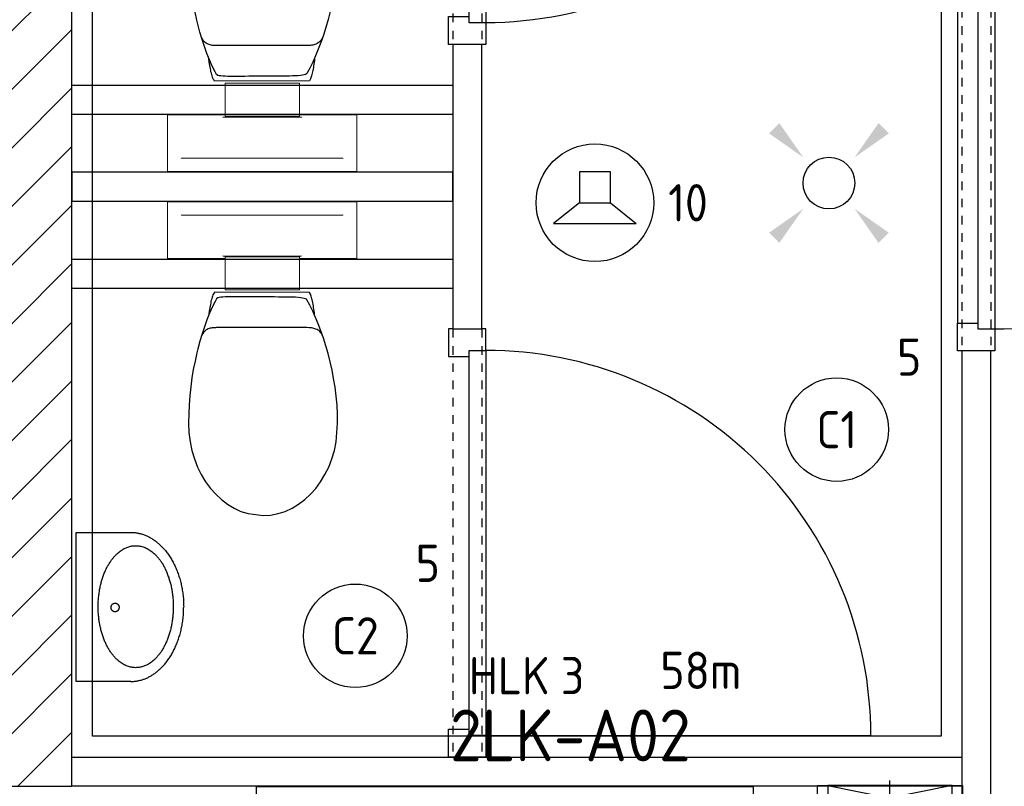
# Model space of a CAD drawing. Header units: millimetres. Extents: x -38032 to 104346, y -31182 to 78566.
# Tile 60 of 154: x 28809 to 31187, y 17773 to 19624. Entities that reach past the tile are written whole.
import ezdxf
from ezdxf.enums import TextEntityAlignment as Align

# ---------------------------------------------------------------- set-up
doc = ezdxf.new("R2010")
doc.units = ezdxf.units.MM
doc.header["$LTSCALE"] = 100
doc.set_wipeout_variables(frame=1)
doc.linetypes.add('STYLE_01', pattern=[0.41664, 0.20828, -0.20836])
for name, color, linetype in [('AL$1A---_ALGEMEEN', 8, 'Continuous'), ('AM$1A---_ARCERING', 8, 'Continuous'), ('BOUWKUNDIG', 8, 'Continuous'), ('EB6421--_ATTRIB', 2, 'Continuous'), ('EL6131--_LB', 3, 'Continuous'), ('EL6212--', 3, 'Continuous'), ('EL6311--', 3, 'Continuous'), ('EL6421--', 3, 'Continuous'), ('lengte voedingskabels', 3, 'Continuous'), ('vloersparing', 2, 'Continuous')]:
    doc.layers.add(name, color=color, linetype=linetype)
doc.styles.add('BURO-018', font='iso.shx', dxfattribs={"height": 90})
doc.styles.add('BURO-025', font='ISO.shx', dxfattribs={"height": 125})
doc.styles.get("Standard").update_dxf_attribs({"font": 'iso.shx'})

# ---------------------------------------------------------------- blocks, each defined once
blk = doc.blocks.new('E00411')
at = {"color": 0, "linetype": 'Continuous'}
blk.add_circle((0, 0), 1.25, dxfattribs=at)
for points in [[(-2.892, 2.396), (-2.396, 2.892), (-1.237, 1.237)], [(2.396, 2.892), (2.892, 2.396), (1.237, 1.237)], [(-2.396, -2.892), (-2.892, -2.396), (-1.237, -1.237)], [(2.892, -2.396), (2.396, -2.892), (1.237, -1.237)]]:
    blk.add_solid(points, dxfattribs=at)
at = {"color": 0, "linetype": 'Continuous', "style": 'BURO-018'}
for tag, p in [('E_GKAST', (0, 8)), ('E_GROEP', (0, 5)), ('E_SLET1', (4.5, 2)), ('E_GROEP', (0, 0)), ('E_GKAST', (0, 0))]:
    blk.add_attdef(tag, text='', height=1.8, dxfattribs=at).set_placement(p, align=Align.MIDDLE)
at = {"color": 0, "linetype": 'Continuous', "style": 'BURO-018', "flags": 1}
for tag, p in [('E_SGROEP', (4.5, 5)), ('E_MATCODE', (0, 0)), ('E_SGROEP', (0, 0))]:
    blk.add_attdef(tag, text='', height=1.8, dxfattribs=at).set_placement(p, align=Align.MIDDLE)
blk = doc.blocks.new('E00112')
at = {"color": 0, "linetype": 'Continuous'}
for p, q in [((0, 1), (-1, 1)), ((-1, 1), (-1, 0)), ((-1, 0), (0, 1)), ((-1, 1), (0, 0)), ((0, 0), (0, 1)), ((-1, 0), (0, 0))]:
    blk.add_line(p, q, dxfattribs=at)
blk = doc.blocks.new('1115B3A')
at = {"color": 0, "linetype": 'Continuous'}
blk.add_circle((0, 0), 2.5, dxfattribs=at)
at = {"color": 0, "linetype": 'Continuous', "style": 'BURO-018'}
for tag, p in [('E_GKAST', (0, 8)), ('E_GROEP', (0, 5)), ('E_SGROEP', (4.5, 5)), ('E_ARMCODE', (0, 0)), ('E_SLET', (4.5, -1))]:
    blk.add_attdef(tag, text='', height=1.8, dxfattribs=at).set_placement(p, align=Align.MIDDLE)
blk = doc.blocks.new('SparingVierkant1')
at = {"color": 1, "linetype": 'Continuous'}
for p, q in [((0, -2.5), (0, 2.5)), ((-2.5, 0), (2.5, 0))]:
    blk.add_line(p, q, dxfattribs=at)
at = {"color": 0, "linetype": 'Continuous'}
for p, q in [((-2, 2), (2, 2)), ((-2, -2), (-2, 2)), ((2, 2), (2, -2)), ((2, -2), (-2, -2))]:
    blk.add_line(p, q, dxfattribs=at)
at = {"color": 0, "linetype": 'Continuous', "style": 'BURO-018'}
blk.add_attdef('AL_POSNR', text='', height=1.8, dxfattribs=at).set_placement((0, 3), align=Align.CENTER)
at = {"color": 0, "linetype": 'Continuous', "style": 'BURO-018', "flags": 1}
blk.add_attdef('AL_OMS', (0, 0), '', height=1.8, dxfattribs=at)
blk = doc.blocks.new('1116A4H1200240')
at = {"color": 0}
for p, q in [((-12, -2.4), (-12, 2.4)), ((-12, 2.4), (12, 2.4)), ((12, 2.4), (12, -2.4)), ((12, -2.4), (-12, -2.4))]:
    blk.add_line(p, q, dxfattribs=at)
at = {"color": 0, "linetype": 'Continuous', "style": 'BURO-018'}
for tag, p in [('E_GKAST', (0, 15)), ('E_GROEP', (0, 9)), ('E_SGROEP', (4.5, 9)), ('E_KAST', (0, 6))]:
    blk.add_attdef(tag, text='', height=1.8, dxfattribs=at).set_placement(p, align=Align.MIDDLE)
at = {"color": 0, "linetype": 'Continuous', "style": 'BURO-018', "flags": 1}
blk.add_attdef('E_MATCODE', text='', height=1.8, dxfattribs=at).set_placement((0, 0), align=Align.MIDDLE)
blk = doc.blocks.new('E00497')
at = {"color": 0}
for p, q in [((0, 0.75), (1, 2)), ((1, -2), (1, 2)), ((0, 0.75), (-1.5, 0.75)), ((0, -0.75), (0, 0.75)), ((-1.5, -0.75), (0, -0.75)), ((0, -0.75), (1, -2))]:
    blk.add_line(p, q, dxfattribs=at)
blk.add_line((-1.5, 0.75), (-1.5, -0.75))
blk.add_circle((0, 0), 2.841, dxfattribs=at)
at = {"color": 0, "linetype": 'Continuous', "style": 'BURO-018'}
blk.add_attdef('E_TEXT1', text='', height=1.8, dxfattribs=at).set_placement((0, 4.5), align=Align.MIDDLE)
at = {"color": 0, "linetype": 'Continuous', "style": 'BURO-018', "flags": 1}
blk.add_attdef('E_MATCODE', text='', height=1.8, dxfattribs=at).set_placement((0, 0), align=Align.MIDDLE)
blk = doc.blocks.new('toil. 10 top')
at = {"color": 0, "lineweight": 5}
blk.add_wipeout([(-202.38, 176.35), (202.64, 176.35), (202.64, 77.25), (-202.38, 77.25)], dxfattribs=at).dxf.layer = 'AL$1A---_ALGEMEEN'
at = {"color": 0}
blk.add_wipeout([(-126.41, -63.78), (-125.9, -59.46), (-125.39, -54.88), (-124.88, -50.82), (-124.12, -47.01), (-123.61, -42.94), (-123.1, -39.13), (-122.34, -35.57), (-121.58, -32.02), (-120.82, -28.71), (-120.05, -25.66), (-119.29, -22.87), (-118.27, -19.82), (-117.51, -17.28), (-116.5, -14.99), (-113.95, -10.42), (115.23, -9.66), (116.5, -11.69), (117.77, -13.97), (119.04, -16.52), (120.06, -19.31), (121.08, -22.36), (122.09, -25.41), (122.86, -28.71), (123.87, -32.02), (124.64, -36.08), (125.14, -39.64), (125.91, -43.45), (126.67, -47.52), (127.18, -51.33), (127.94, -55.39), (129.46, -63.27)], dxfattribs=at).dxf.layer = 'AL$1A---_ALGEMEEN'
at = {"layer": 'AL$1A---_ALGEMEEN', "color": 0, "lineweight": 5, "flags": 128}
blk.add_lwpolyline([(-202.38, 176.35), (202.64, 176.35), (202.64, 77.25), (-202.38, 77.25), (-202.38, 176.35)], dxfattribs=at)
at = {"layer": 'AL$1A---_ALGEMEEN', "color": 0, "flags": 128}
blk.add_lwpolyline([(-126.41, -63.78), (-125.9, -59.46), (-125.39, -54.88), (-124.88, -50.82), (-124.12, -47.01), (-123.61, -42.94), (-123.1, -39.13), (-122.34, -35.57), (-121.58, -32.02), (-120.82, -28.71), (-120.05, -25.66), (-119.29, -22.87), (-118.27, -19.82), (-117.51, -17.28), (-116.5, -14.99), (-113.95, -10.42), (115.23, -9.66), (116.5, -11.69), (117.77, -13.97), (119.04, -16.52), (120.06, -19.31), (121.08, -22.36), (122.09, -25.41), (122.86, -28.71), (123.87, -32.02), (124.64, -36.08), (125.14, -39.64), (125.91, -43.45), (126.67, -47.52), (127.18, -51.33), (127.94, -55.39), (129.46, -63.27)], dxfattribs=at)
at = {"color": 0, "lineweight": 5}
blk.add_wipeout([(-89.82, 75.21), (89.57, 75.21), (89.57, -4.57), (-89.82, -4.57)], dxfattribs=at).dxf.layer = 'AL$1A---_ALGEMEEN'
at = {"color": 0}
blk.add_wipeout([(-182.05, -326), (-181.8, -304.15), (-180.53, -282.55), (-178.5, -260.95), (-175.96, -239.61), (-172.4, -218.77), (-168.59, -198.19), (-164.01, -177.86), (-159.18, -158.29), (-153.59, -139.24), (-147.75, -120.94), (-141.65, -103.15), (-135.3, -86.65), (-128.69, -70.89), (-121.83, -55.65), (-114.97, -41.42), (-107.86, -28.46), (-106.59, -27.19), (-104.3, -25.92), (-101, -24.9), (-96.93, -24.14), (-92.1, -23.38), (-86.51, -22.87), (-80.16, -22.36), (-73.04, -22.11), (-65.68, -21.85), (-57.29, -21.6), (-48.65, -21.6), (-39.5, -21.6), (-29.85, -21.34), (-19.68, -21.34), (1.41, -21.34), (11.81, -21.34), (22.49, -21.34), (32.4, -21.34), (42.31, -21.09), (51.2, -21.09), (60.09, -20.84), (68.22, -20.84), (76.1, -20.84), (82.96, -21.09), (89.32, -21.34), (95.16, -21.6), (99.99, -22.11), (104.05, -22.87), (107.1, -23.63), (110.66, -25.66), (113.96, -32.52), (120.82, -45.99), (127.43, -60.98), (133.78, -76.74), (139.63, -93.25), (145.47, -110.27), (150.81, -128.31), (155.89, -147.11), (158.18, -156.77), (162.5, -176.33), (166.56, -196.41), (169.86, -216.99), (172.66, -238.34), (174.95, -259.93), (176.73, -281.79), (177.74, -303.64), (178.25, -326), (177.23, -348.87), (174.44, -370.981), (170.12, -392.571), (164.02, -412.651), (156.4, -432.471), (147.25, -450.511), (136.83, -467.791), (125.4, -483.801), (112.44, -498.031), (98.72, -510.981), (83.73, -522.161), (67.97, -531.821), (51.45, -539.191), (34.43, -544.781), (-1.9, -549.101), (-20.19, -548.081), (-38.23, -544.781), (-55.51, -539.191), (-72.03, -531.821), (-87.78, -522.161), (-102.52, -510.981), (-116.5, -498.031), (-129.2, -483.801), (-140.89, -467.791), (-151.31, -450.511), (-160.46, -432.471), (-168.08, -412.651), (-174.18, -392.571), (-178.5, -370.981)], dxfattribs=at).dxf.layer = 'AL$1A---_ALGEMEEN'
at = {"layer": 'AL$1A---_ALGEMEEN', "color": 0}
blk.add_line((460, 0), (-460, 0), dxfattribs=at)
at = {"layer": 'AL$1A---_ALGEMEEN', "color": 0, "lineweight": 5, "flags": 128}
blk.add_lwpolyline([(-89.82, 75.21), (89.57, 75.21), (89.57, -4.57), (-89.82, -4.57), (-89.82, 75.21)], dxfattribs=at)
at = {"layer": 'AL$1A---_ALGEMEEN', "color": 0, "flags": 128}
blk.add_lwpolyline([(-182.05, -326), (-181.8, -304.15), (-180.53, -282.55), (-178.5, -260.95), (-175.96, -239.61), (-172.4, -218.77), (-168.59, -198.19), (-164.01, -177.86), (-159.18, -158.29), (-153.59, -139.24), (-147.75, -120.94), (-141.65, -103.15), (-135.3, -86.65), (-128.69, -70.89), (-121.83, -55.65), (-114.97, -41.42), (-107.86, -28.46), (-106.59, -27.19), (-104.3, -25.92), (-101, -24.9), (-96.93, -24.14), (-92.1, -23.38), (-86.51, -22.87), (-80.16, -22.36), (-73.04, -22.11), (-65.68, -21.85), (-57.29, -21.6), (-48.65, -21.6), (-39.5, -21.6), (-29.85, -21.34), (-19.68, -21.34), (1.41, -21.34), (11.81, -21.34), (22.49, -21.34), (32.4, -21.34), (42.31, -21.09), (51.2, -21.09), (60.09, -20.84), (68.22, -20.84), (76.1, -20.84), (82.96, -21.09), (89.32, -21.34), (95.16, -21.6), (99.99, -22.11), (104.05, -22.87), (107.1, -23.63), (110.66, -25.66), (113.96, -32.52), (120.82, -45.99), (127.43, -60.98), (133.78, -76.74), (139.63, -93.25), (145.47, -110.27), (150.81, -128.31), (155.89, -147.11), (158.18, -156.77), (162.5, -176.33), (166.56, -196.41), (169.86, -216.99), (172.66, -238.34), (174.95, -259.93), (176.73, -281.79), (177.74, -303.64), (178.25, -326), (177.23, -348.87), (174.44, -370.981), (170.12, -392.571), (164.02, -412.651), (156.4, -432.471), (147.25, -450.511), (136.83, -467.791), (125.4, -483.801), (112.44, -498.031), (98.72, -510.981), (83.73, -522.161), (67.97, -531.821), (51.45, -539.191), (34.43, -544.781), (-1.9, -549.101), (-20.19, -548.081), (-38.23, -544.781), (-55.51, -539.191), (-72.03, -531.821), (-87.78, -522.161), (-102.52, -510.981), (-116.5, -498.031), (-129.2, -483.801), (-140.89, -467.791), (-151.31, -450.511), (-160.46, -432.471), (-168.08, -412.651), (-174.18, -392.571), (-178.5, -370.981), (-182.05, -326)], dxfattribs=at)
at = {"color": 0, "lineweight": 5}
for points in [[(-228.05, 208.36), (-228.05, 71.4), (-89.82, 71.4)], [(89.82, 71.4), (229.32, 71.4), (229.32, 208.87)]]:
    blk.add_wipeout(points, dxfattribs=at).dxf.layer = 'AL$1A---_ALGEMEEN'
at = {"color": 0}
blk.add_wipeout([(-145.72, -115.35), (-144.45, -112.56), (-142.92, -110.01), (-141.14, -107.73), (-139.11, -105.19), (-137.08, -103.41), (-134.79, -101.88), (-132.25, -100.36), (-129.71, -99.09), (-127.17, -98.33), (-124.37, -97.31), (-121.83, -96.8), (-119.04, -96.29), (-116.24, -96.04), (-113.45, -95.79), (-107.86, -95.54), (110.66, -95.54), (112.95, -95.79), (115.74, -95.79), (118.28, -96.04), (120.82, -96.04), (123.36, -96.55), (125.91, -97.06), (128.19, -97.82), (130.73, -98.83), (133.02, -99.85), (135.31, -101.12), (137.59, -102.9), (139.63, -104.68), (141.66, -107.22), (143.44, -109.51), (147, -115.35)], dxfattribs=at).dxf.layer = 'AL$1A---_ALGEMEEN'
at = {"layer": 'AL$1A---_ALGEMEEN', "color": 0, "lineweight": 5}
blk.add_line((-228.05, 208.36), (229.32, 208.36), dxfattribs=at)
at = {"layer": 'AL$1A---_ALGEMEEN', "color": 0}
blk.add_line((460, 70), (-460, 70), dxfattribs=at)
at = {"layer": 'AL$1A---_ALGEMEEN', "color": 0, "lineweight": 5, "flags": 128}
for points in [[(-228.05, 208.36), (-228.05, 71.4), (-89.82, 71.4)], [(89.82, 71.4), (229.32, 71.4), (229.32, 208.87)]]:
    blk.add_lwpolyline(points, dxfattribs=at)
at = {"layer": 'AL$1A---_ALGEMEEN', "color": 0, "flags": 128}
blk.add_lwpolyline([(-145.72, -115.35), (-144.45, -112.56), (-142.92, -110.01), (-141.14, -107.73), (-139.11, -105.19), (-137.08, -103.41), (-134.79, -101.88), (-132.25, -100.36), (-129.71, -99.09), (-127.17, -98.33), (-124.37, -97.31), (-121.83, -96.8), (-119.04, -96.29), (-116.24, -96.04), (-113.45, -95.79), (-107.86, -95.54), (110.66, -95.54), (112.95, -95.79), (115.74, -95.79), (118.28, -96.04), (120.82, -96.04), (123.36, -96.55), (125.91, -97.06), (128.19, -97.82), (130.73, -98.83), (133.02, -99.85), (135.31, -101.12), (137.59, -102.9), (139.63, -104.68), (141.66, -107.22), (143.44, -109.51), (147, -115.35)], dxfattribs=at)
blk = doc.blocks.new('fonteintje 360 x 240')
at = {"color": 0}
blk.add_wipeout([(0, -132.1), (180, -132.1), (180, -133.1), (180, -134.2), (179.9, -135.3), (179.9, -136.3), (179.9, -137.4), (179.8, -138.5), (179.7, -139.5), (179.6, -140.6), (179.5, -141.6), (179.4, -142.7), (179.3, -143.7), (179.2, -144.8), (179, -145.8), (178.8, -146.8), (178.7, -147.9), (178.5, -148.9), (178.3, -150), (178.1, -151), (177.9, -152), (177.6, -153), (177.4, -154.1), (177.2, -155.1), (176.9, -156.1), (176.6, -157.1), (176.3, -158.2), (176, -159.2), (175.7, -160.2), (175.4, -161.2), (175, -162.2), (174.7, -163.2), (174.3, -164.2), (174, -165.2), (173.6, -166.2), (173.2, -167.2), (172.8, -168.2), (172.4, -169.2), (171.9, -170.2), (171.5, -171.2), (171, -172.1), (170.6, -173.1), (170.1, -174.1), (169.6, -175.1), (169.1, -176.1), (168.6, -177), (168.1, -178), (167.5, -179), (167, -179.9), (166.4, -180.9), (165.9, -181.9), (165.3, -182.8), (164.7, -183.8), (164.1, -184.7), (163.5, -185.7), (162.8, -186.6), (162.2, -187.6), (161.5, -188.5), (160.9, -189.5), (160.2, -190.4), (159.5, -191.4), (158.8, -192.3), (158.1, -193.2), (157.4, -194.2), (156.6, -195.1), (155.9, -196), (155.1, -197), (154.4, -197.9), (153.6, -198.8), (152.8, -199.7), (152, -200.6), (151.2, -201.5), (150.4, -202.4), (149.6, -203.3), (148.8, -204.1), (147.9, -205), (147.1, -205.9), (146.2, -206.7), (145.4, -207.6), (144.5, -208.4), (143.6, -209.3), (142.7, -210.1), (141.8, -210.9), (140.9, -211.7), (140, -212.6), (139.1, -213.4), (138.2, -214.2), (137.2, -215), (136.3, -215.8), (135.3, -216.5), (134.4, -217.3), (133.4, -218.1), (132.4, -218.8), (131.4, -219.6), (130.4, -220.4), (129.4, -221.1), (128.4, -221.8), (127.4, -222.6), (126.3, -223.3), (125.3, -224), (124.2, -224.8), (123.2, -225.5), (122.1, -226.2), (121, -226.9), (119.9, -227.6), (118.8, -228.2), (117.7, -228.9), (116.6, -229.6), (115.5, -230.3), (114.4, -230.9), (113.2, -231.6), (112.1, -232.2), (110.9, -232.9), (109.8, -233.5), (108.6, -234.1), (107.4, -234.8), (106.2, -235.4), (105, -236), (103.8, -236.6), (102.6, -237.2), (101.4, -237.8), (100.2, -238.4), (98.9, -239), (97.7, -239.5), (96.4, -240.1), (95.2, -240.7), (93.9, -241.2), (92.6, -241.8), (91.3, -242.3), (90, -242.9), (88.7, -243.4), (87.4, -243.9), (86.1, -244.4), (84.8, -244.9), (83.4, -245.4), (82.1, -245.9), (80.8, -246.4), (79.5, -246.9), (78.1, -247.3), (76.8, -247.8), (75.5, -248.2), (74.1, -248.7), (72.8, -249.1), (71.4, -249.5), (70.1, -250), (68.7, -250.4), (67.4, -250.8), (66, -251.1), (64.6, -251.5), (63.3, -251.9), (61.9, -252.3), (60.5, -252.6), (59.1, -253), (57.8, -253.3), (56.4, -253.6), (55, -254), (53.6, -254.3), (52.2, -254.6), (50.8, -254.9), (49.4, -255.2), (48, -255.4), (46.6, -255.7), (45.2, -256), (43.8, -256.2), (42.4, -256.5), (41, -256.7), (39.5, -256.9), (38.1, -257.2), (36.7, -257.4), (35.3, -257.6), (33.8, -257.8), (32.4, -258), (31, -258.2), (29.5, -258.3), (28.1, -258.5), (26.6, -258.6), (25.2, -258.8), (23.7, -258.9), (22.3, -259.1), (20.8, -259.2), (19.3, -259.3), (17.9, -259.4), (16.4, -259.5), (14.9, -259.6), (13.4, -259.7), (12, -259.7), (10.5, -259.8), (9, -259.8), (7.5, -259.9), (6, -259.9), (4.5, -260), (3, -260), (1.5, -260), (0, -260)], dxfattribs=at).dxf.layer = 'AL$1A---_ALGEMEEN'
at = {"layer": 'AL$1A---_ALGEMEEN', "color": 0}
blk.add_open_spline([(180, -132.1), (180, -166.3), (131.8, -225.7), (48.2, -260), (0, -260)], degree=2, dxfattribs=at)
at = {"color": 0}
blk.add_wipeout([(180, -132.1), (180, 0), (-180, 0), (-180, -132.1)], dxfattribs=at).dxf.layer = 'AL$1A---_ALGEMEEN'
at = {"layer": 'AL$1A---_ALGEMEEN', "color": 0}
blk.add_lwpolyline([(180, -132.1), (180, 0), (-180, 0), (-180, -132.1)], dxfattribs=at)
at = {"color": 0}
blk.add_wipeout([(0, -132.1), (-180, -132.1), (-180, -133.1), (-180, -134.2), (-179.9, -135.3), (-179.9, -136.3), (-179.9, -137.4), (-179.8, -138.5), (-179.7, -139.5), (-179.6, -140.6), (-179.5, -141.6), (-179.4, -142.7), (-179.3, -143.7), (-179.2, -144.8), (-179, -145.8), (-178.8, -146.8), (-178.7, -147.9), (-178.5, -148.9), (-178.3, -150), (-178.1, -151), (-177.9, -152), (-177.6, -153), (-177.4, -154.1), (-177.2, -155.1), (-176.9, -156.1), (-176.6, -157.1), (-176.3, -158.2), (-176, -159.2), (-175.7, -160.2), (-175.4, -161.2), (-175, -162.2), (-174.7, -163.2), (-174.3, -164.2), (-174, -165.2), (-173.6, -166.2), (-173.2, -167.2), (-172.8, -168.2), (-172.4, -169.2), (-171.9, -170.2), (-171.5, -171.2), (-171, -172.1), (-170.6, -173.1), (-170.1, -174.1), (-169.6, -175.1), (-169.1, -176.1), (-168.6, -177), (-168.1, -178), (-167.5, -179), (-167, -179.9), (-166.4, -180.9), (-165.9, -181.9), (-165.3, -182.8), (-164.7, -183.8), (-164.1, -184.7), (-163.5, -185.7), (-162.8, -186.6), (-162.2, -187.6), (-161.5, -188.5), (-160.9, -189.5), (-160.2, -190.4), (-159.5, -191.4), (-158.8, -192.3), (-158.1, -193.2), (-157.4, -194.2), (-156.6, -195.1), (-155.9, -196), (-155.1, -197), (-154.4, -197.9), (-153.6, -198.8), (-152.8, -199.7), (-152, -200.6), (-151.2, -201.5), (-150.4, -202.4), (-149.6, -203.3), (-148.8, -204.1), (-147.9, -205), (-147.1, -205.9), (-146.2, -206.7), (-145.4, -207.6), (-144.5, -208.4), (-143.6, -209.3), (-142.7, -210.1), (-141.8, -210.9), (-140.9, -211.7), (-140, -212.6), (-139.1, -213.4), (-138.2, -214.2), (-137.2, -215), (-136.3, -215.8), (-135.3, -216.5), (-134.4, -217.3), (-133.4, -218.1), (-132.4, -218.8), (-131.4, -219.6), (-130.4, -220.4), (-129.4, -221.1), (-128.4, -221.8), (-127.4, -222.6), (-126.3, -223.3), (-125.3, -224), (-124.2, -224.8), (-123.2, -225.5), (-122.1, -226.2), (-121, -226.9), (-119.9, -227.6), (-118.8, -228.2), (-117.7, -228.9), (-116.6, -229.6), (-115.5, -230.3), (-114.4, -230.9), (-113.2, -231.6), (-112.1, -232.2), (-110.9, -232.9), (-109.8, -233.5), (-108.6, -234.1), (-107.4, -234.8), (-106.2, -235.4), (-105, -236), (-103.8, -236.6), (-102.6, -237.2), (-101.4, -237.8), (-100.2, -238.4), (-98.9, -239), (-97.7, -239.5), (-96.4, -240.1), (-95.2, -240.7), (-93.9, -241.2), (-92.6, -241.8), (-91.3, -242.3), (-90, -242.9), (-88.7, -243.4), (-87.4, -243.9), (-86.1, -244.4), (-84.8, -244.9), (-83.4, -245.4), (-82.1, -245.9), (-80.8, -246.4), (-79.5, -246.9), (-78.1, -247.3), (-76.8, -247.8), (-75.5, -248.2), (-74.1, -248.7), (-72.8, -249.1), (-71.4, -249.5), (-70.1, -250), (-68.7, -250.4), (-67.4, -250.8), (-66, -251.1), (-64.6, -251.5), (-63.3, -251.9), (-61.9, -252.3), (-60.5, -252.6), (-59.1, -253), (-57.8, -253.3), (-56.4, -253.6), (-55, -254), (-53.6, -254.3), (-52.2, -254.6), (-50.8, -254.9), (-49.4, -255.2), (-48, -255.4), (-46.6, -255.7), (-45.2, -256), (-43.8, -256.2), (-42.4, -256.5), (-41, -256.7), (-39.5, -256.9), (-38.1, -257.2), (-36.7, -257.4), (-35.3, -257.6), (-33.8, -257.8), (-32.4, -258), (-31, -258.2), (-29.5, -258.3), (-28.1, -258.5), (-26.6, -258.6), (-25.2, -258.8), (-23.7, -258.9), (-22.3, -259.1), (-20.8, -259.2), (-19.3, -259.3), (-17.9, -259.4), (-16.4, -259.5), (-14.9, -259.6), (-13.4, -259.7), (-12, -259.7), (-10.5, -259.8), (-9, -259.8), (-7.5, -259.9), (-6, -259.9), (-4.5, -260), (-3, -260), (-1.5, -260), (0, -260)], dxfattribs=at).dxf.layer = 'AL$1A---_ALGEMEEN'
at = {"layer": 'AL$1A---_ALGEMEEN', "color": 0}
blk.add_open_spline([(-180, -132.1), (-180, -166.3), (-131.8, -225.7), (-48.2, -260), (0, -260)], degree=2, dxfattribs=at)
at = {"color": 0}
blk.add_wipeout([(-0.6, -234.9), (-15.1, -234.4), (-29.3, -233.1), (-43.4, -231), (-57, -228), (-70, -224.2), (-82.4, -219.6), (-94, -214.3), (-104.8, -208.3), (-114.5, -201.7), (-123.1, -194.6), (-130.5, -186.9), (-136.7, -178.9), (-141.5, -170.5), (-145.1, -161.9), (-147.2, -153.1), (-147.9, -144.2), (-147.2, -135.3), (-145.1, -126.5), (-141.5, -117.8), (-136.7, -109.5), (-130.5, -101.4), (-123.1, -93.8), (-114.5, -86.6), (-104.8, -80), (-94, -74), (-82.4, -68.7), (-70, -64.2), (-57, -60.4), (-43.4, -57.4), (-29.3, -55.2), (-15.1, -53.9), (-0.6, -53.5), (13.8, -53.9), (28.1, -55.2), (42.1, -57.4), (55.7, -60.4), (68.8, -64.2), (81.2, -68.7), (92.8, -74), (103.5, -80), (113.2, -86.6), (121.8, -93.8), (129.3, -101.4), (135.4, -109.5), (140.3, -117.8), (143.8, -126.5), (146, -135.3), (146.7, -144.2), (146, -153.1), (143.8, -161.9), (140.3, -170.5), (135.4, -178.9), (129.3, -186.9), (121.8, -194.6), (113.2, -201.7), (103.5, -208.3), (92.8, -214.3), (81.2, -219.6), (68.8, -224.2), (55.7, -228), (42.1, -231), (28.1, -233.1), (13.8, -234.4)], dxfattribs=at).dxf.layer = 'AL$1A---_ALGEMEEN'
at = {"layer": 'AL$1A---_ALGEMEEN', "color": 0}
blk.add_open_spline([(-74.3, -65.6), (-40.1, -53.5), (38.8, -53.5), (107.2, -77.8), (146.7, -119.9), (146.7, -168.5), (107.2, -210.6), (38.8, -234.9), (-40.1, -234.9), (-108.4, -210.6), (-147.9, -168.5), (-147.9, -119.9), (-108.4, -77.8), (-74.3, -65.6)], degree=2, dxfattribs=at)
at = {"color": 0}
blk.add_wipeout([(1.3, -104), (0.3, -104), (-0.7, -103.8), (-1.7, -103.6), (-2.7, -103.3), (-3.6, -102.9), (-4.5, -102.4), (-5.3, -101.8), (-6.1, -101.2), (-6.8, -100.5), (-7.4, -99.7), (-7.9, -98.9), (-8.4, -98), (-8.7, -97.1), (-9, -96.2), (-9.1, -95.3), (-9.2, -94.3), (-9.1, -93.4), (-9, -92.4), (-8.7, -91.5), (-8.4, -90.6), (-7.9, -89.8), (-7.4, -88.9), (-6.8, -88.2), (-6.1, -87.5), (-5.3, -86.8), (-4.5, -86.3), (-3.6, -85.8), (-2.7, -85.4), (-1.7, -85.1), (-0.7, -84.8), (0.3, -84.7), (1.3, -84.7), (2.3, -84.7), (3.4, -84.8), (4.3, -85.1), (5.3, -85.4), (6.2, -85.8), (7.1, -86.3), (8, -86.8), (8.7, -87.5), (9.4, -88.2), (10, -88.9), (10.5, -89.8), (11, -90.6), (11.3, -91.5), (11.6, -92.4), (11.7, -93.4), (11.8, -94.3), (11.7, -95.3), (11.6, -96.2), (11.3, -97.1), (11, -98), (10.5, -98.9), (10, -99.7), (9.4, -100.5), (8.7, -101.2), (8, -101.8), (7.1, -102.4), (6.2, -102.9), (5.3, -103.3), (4.3, -103.6), (3.4, -103.8), (2.3, -104)], dxfattribs=at).dxf.layer = 'AL$1A---_ALGEMEEN'
at = {"layer": 'AL$1A---_ALGEMEEN', "color": 0}
blk.add_open_spline([(-3.9, -85.9), (-1.5, -84.7), (4.1, -84.7), (9, -87.2), (11.8, -91.7), (11.8, -96.9), (9, -101.4), (4.1, -104), (-1.5, -104), (-6.4, -101.4), (-9.2, -96.9), (-9.2, -91.7), (-6.4, -87.2), (-3.9, -85.9)], degree=2, dxfattribs=at)
blk = doc.blocks.new('72-toilet hang+fontein')
at = {"layer": 'AL$1A---_ALGEMEEN', "color": 0, "xscale": -1}
blk.add_blockref('fonteintje 360 x 240', (-980, 910), dxfattribs=at)
at = {"layer": 'AL$1A---_ALGEMEEN', "color": 0, "xscale": -1, "rotation": 270}
blk.add_blockref('toil. 10 top', (-210, 460.125), dxfattribs=at)
blk = doc.blocks.new('32x_hout-mk 806a-p')
at = {"color": 0}
for points in [[(-20.7, -67), (-20.7, 0), (-110.7, 0), (-110.7, -67)], [(-110.7, -967), (-20.7, -967), (-20.7, -1034), (-110.7, -1034)]]:
    blk.add_wipeout(points, dxfattribs=at).dxf.layer = 'AL$1A---_ALGEMEEN'
at = {"layer": 'AL$1A---_ALGEMEEN', "color": 0}
for points in [[(-20.7, -67), (-20.7, 0), (-110.7, 0), (-110.7, -67)], [(909, -959.2), (908.2, -936.4), (906.8, -913.6), (904.8, -890.8), (902.3, -868.2), (899.2, -845.5), (895.6, -823), (891.4, -800.6), (886.7, -778.2), (881.4, -756), (875.6, -734), (869.2, -712), (862.4, -690.3), (854.9, -668.7), (847, -647.3), (838.5, -626.1), (829.5, -605.1), (820, -584.4), (810, -563.9), (799.5, -543.6), (788.5, -523.6), (777, -503.9), (765, -484.5), (752.6, -465.3), (739.6, -446.5), (726.3, -428), (712.5, -409.8), (698.2, -392), (683.5, -374.5), (668.4, -357.5), (652.8, -340.7), (636.9, -324.4), (620.6, -308.5), (603.8, -292.9), (586.7, -277.8), (569.3, -263.1), (551.5, -248.8), (533.3, -235), (514.8, -221.6), (496, -208.7), (476.8, -196.3), (457.4, -184.3), (437.7, -172.8), (417.7, -161.8), (397.4, -151.3), (376.9, -141.3), (356.2, -131.8), (335.2, -122.8), (314, -114.3), (292.6, -106.4), (271, -98.9), (249.3, -92), (227.3, -85.7), (205.3, -79.9), (183.1, -74.6), (160.7, -69.9), (138.3, -65.7), (115.8, -62.1), (93.1, -59), (70.4, -56.5), (47.7, -54.5), (24.9, -53.1), (2.1, -52.3), (-20.7, -52), (-20.7, -982), (909.3, -982)], [(-110.7, -967), (-20.7, -967), (-20.7, -1034), (-110.7, -1034)]]:
    blk.add_lwpolyline(points, close=True, dxfattribs=at)
at = {"color": 0}
blk.add_wipeout([(-60.7, -52), (-20.7, -52), (-20.7, -982), (-60.7, -982)], dxfattribs=at).dxf.layer = 'AL$1A---_ALGEMEEN'
at = {"layer": 'AL$1A---_ALGEMEEN', "color": 0}
blk.add_lwpolyline([(-60.7, -52), (-20.7, -52), (-20.7, -982), (-60.7, -982)], close=True, dxfattribs=at)
blk = doc.blocks.new('32x_hout-mk 806as-p')
at = {"color": 0}
for points in [[(-20.7, -67), (-20.7, 0), (-110.7, 0), (-110.7, -67)], [(-110.7, -967), (-20.7, -967), (-20.7, -1034), (-110.7, -1034)]]:
    blk.add_wipeout(points, dxfattribs=at).dxf.layer = 'AL$1A---_ALGEMEEN'
at = {"layer": 'AL$1A---_ALGEMEEN', "color": 0}
for points in [[(-20.7, -67), (-20.7, 0), (-110.7, 0), (-110.7, -67)], [(909, -74.8), (908.2, -97.6), (906.8, -120.4), (904.8, -143.2), (902.3, -165.8), (899.2, -188.5), (895.6, -211), (891.4, -233.4), (886.7, -255.8), (881.4, -278), (875.6, -300), (869.2, -322), (862.4, -343.7), (854.9, -365.3), (847, -386.7), (838.5, -407.9), (829.5, -428.9), (820, -449.6), (810, -470.1), (799.5, -490.4), (788.5, -510.4), (777, -530.1), (765, -549.5), (752.6, -568.7), (739.6, -587.5), (726.3, -606), (712.5, -624.2), (698.2, -642), (683.5, -659.5), (668.4, -676.5), (652.8, -693.3), (636.9, -709.6), (620.6, -725.5), (603.8, -741.1), (586.7, -756.2), (569.3, -770.9), (551.5, -785.2), (533.3, -799), (514.8, -812.4), (496, -825.3), (476.8, -837.7), (457.4, -849.7), (437.7, -861.2), (417.7, -872.2), (397.4, -882.7), (376.9, -892.7), (356.2, -902.2), (335.2, -911.2), (314, -919.7), (292.6, -927.6), (271, -935.1), (249.3, -942), (227.3, -948.3), (205.3, -954.1), (183.1, -959.4), (160.7, -964.1), (138.3, -968.3), (115.8, -971.9), (93.1, -975), (70.4, -977.5), (47.7, -979.5), (24.9, -980.9), (2.1, -981.7), (-20.7, -982), (-20.7, -52), (909.3, -52)], [(-110.7, -967), (-20.7, -967), (-20.7, -1034), (-110.7, -1034)]]:
    blk.add_lwpolyline(points, close=True, dxfattribs=at)
at = {"color": 0}
blk.add_wipeout([(-60.7, -52), (-20.7, -52), (-20.7, -982), (-60.7, -982)], dxfattribs=at).dxf.layer = 'AL$1A---_ALGEMEEN'
at = {"layer": 'AL$1A---_ALGEMEEN', "color": 0}
blk.add_lwpolyline([(-60.7, -52), (-20.7, -52), (-20.7, -982), (-60.7, -982)], close=True, dxfattribs=at)
blk = doc.blocks.new('32x_hout-mk 810s-p')
at = {"color": 0}
blk.add_wipeout([(-20.7, -1023), (-20.7, -11), (-110.7, -11), (-110.7, -1023)], dxfattribs=at).dxf.layer = 'AL$1A---_ALGEMEEN'
at = {"layer": 'AL$1A---_ALGEMEEN', "color": 0}
blk.add_lwpolyline([(-20.7, -1023), (-20.7, -11), (-110.7, -11), (-110.7, -1023)], close=True, dxfattribs=at)
at = {"color": 0}
for points in [[(-20.7, -67), (-20.7, 0), (-110.7, 0), (-110.7, -67)], [(-110.7, -967), (-20.7, -967), (-20.7, -1034), (-110.7, -1034)]]:
    blk.add_wipeout(points, dxfattribs=at).dxf.layer = 'AL$1A---_ALGEMEEN'
at = {"layer": 'AL$1A---_ALGEMEEN', "color": 0}
for points in [[(-20.7, -67), (-20.7, 0), (-110.7, 0), (-110.7, -67)], [(909, -74.8), (908.2, -97.6), (906.8, -120.4), (904.8, -143.2), (902.3, -165.8), (899.2, -188.5), (895.6, -211), (891.4, -233.4), (886.7, -255.8), (881.4, -278), (875.6, -300), (869.2, -322), (862.4, -343.7), (854.9, -365.3), (847, -386.7), (838.5, -407.9), (829.5, -428.9), (820, -449.6), (810, -470.1), (799.5, -490.4), (788.5, -510.4), (777, -530.1), (765, -549.5), (752.6, -568.7), (739.6, -587.5), (726.3, -606), (712.5, -624.2), (698.2, -642), (683.5, -659.5), (668.4, -676.5), (652.8, -693.3), (636.9, -709.6), (620.6, -725.5), (603.8, -741.1), (586.7, -756.2), (569.3, -770.9), (551.5, -785.2), (533.3, -799), (514.8, -812.4), (496, -825.3), (476.8, -837.7), (457.4, -849.7), (437.7, -861.2), (417.7, -872.2), (397.4, -882.7), (376.9, -892.7), (356.2, -902.2), (335.2, -911.2), (314, -919.7), (292.6, -927.6), (271, -935.1), (249.3, -942), (227.3, -948.3), (205.3, -954.1), (183.1, -959.4), (160.7, -964.1), (138.3, -968.3), (115.8, -971.9), (93.1, -975), (70.4, -977.5), (47.7, -979.5), (24.9, -980.9), (2.1, -981.7), (-20.7, -982), (-20.7, -52), (909.3, -52)], [(-110.7, -967), (-20.7, -967), (-20.7, -1034), (-110.7, -1034)]]:
    blk.add_lwpolyline(points, close=True, dxfattribs=at)
at = {"color": 0}
blk.add_wipeout([(-60.7, -52), (-20.7, -52), (-20.7, -982), (-60.7, -982)], dxfattribs=at).dxf.layer = 'AL$1A---_ALGEMEEN'
at = {"layer": 'AL$1A---_ALGEMEEN', "color": 0}
blk.add_lwpolyline([(-60.7, -52), (-20.7, -52), (-20.7, -982), (-60.7, -982)], close=True, dxfattribs=at)
blk = doc.blocks.new('serviceblok model B')
at = {"layer": 'AL$1A---_ALGEMEEN', "color": 0, "xscale": -1, "rotation": 90}
blk.add_blockref('72-toilet hang+fontein', (2420, 4732.5), dxfattribs=at)
at = {"layer": 'AL$1A---_ALGEMEEN', "color": 0, "rotation": 90}
blk.add_blockref('72-toilet hang+fontein', (2420, 4662.5), dxfattribs=at)
at = {"color": 0}
blk.add_wipeout([(3720, 1903), (3720, 4301), (3650, 4301), (3650, 1903)], dxfattribs=at).dxf.layer = 'AL$1A---_ALGEMEEN'
at = {"layer": 'AL$1A---_ALGEMEEN', "color": 0}
blk.add_lwpolyline([(3720, 1903), (3720, 4301), (3650, 4301), (3650, 1903)], close=True, dxfattribs=at)
at = {"color": 0}
blk.add_wipeout([(3720, 6225), (3720, 6075), (1500, 6075), (1500, 3400), (1500, 3250), (751.2, 3250), (751.2, 3400), (1350, 3400), (1350, 6075), (751.2, 6075), (751.2, 6225)], dxfattribs=at).dxf.layer = 'AL$1A---_ALGEMEEN'
at = {"layer": 'AM$1A---_ARCERING', "linetype": 'Continuous', "lineweight": 5}
h = blk.add_hatch(dxfattribs=at)
h.set_pattern_fill('KALKZANDSTEEN', color=256, style=0, pattern_type=2)
h.set_pattern_definition([(45, (0, 0), (70.7107, -70.7107), [])])
h.paths.add_polyline_path([(3720, 6075), (3720, 6225), (150, 6225), (150, 8541), (0, 8541), (0, 6225), (0, 6075), (0, 3400), (0, 3250), (1500, 3250), (1500, 3400), (1500, 6075)])
h.paths.add_polyline_path([(150, 3400), (150, 6075), (1350, 6075), (1350, 3400)], flags=16)
at = {"layer": 'AL$1A---_ALGEMEEN', "color": 0, "flags": 128}
blk.add_lwpolyline([(3720, 6075), (3720, 6225), (150, 6225), (150, 8541), (0, 8541), (0, 6225), (0, 6075), (0, 3400), (0, 3250), (1500, 3250), (1500, 3400), (1500, 6075)], close=True, dxfattribs=at)
at = {"layer": 'AL$1A---_ALGEMEEN', "color": 0}
for name, p in [('32x_hout-mk 806as-p', (2520.7, 6075)), ('32x_hout-mk 810s-p', (3750.3, 5335)), ('32x_hout-mk 806a-p', (2520.7, 4354))]:
    blk.add_blockref(name, p, dxfattribs=at)
at = {"layer": 'AL$1A---_ALGEMEEN', "color": 0, "linetype": 'STYLE_01'}
for p, q in [((2420, 6074), (2420, 5040)), ((3650, 5335), (3650, 4301)), ((3720, 5335), (3720, 4301))]:
    blk.add_line(p, q, dxfattribs=at)
at = {"color": 0}
blk.add_wipeout([(1500, 3320), (3650, 3320), (3650, 3250), (1500, 3250)], dxfattribs=at).dxf.layer = 'AL$1A---_ALGEMEEN'
at = {"layer": 'AL$1A---_ALGEMEEN', "color": 0, "linetype": 'STYLE_01'}
blk.add_line((2420, 4354), (2420, 3320), dxfattribs=at)
at = {"layer": 'AL$1A---_ALGEMEEN', "color": 0}
blk.add_lwpolyline([(1500, 3320), (3650, 3320), (3650, 3250), (1500, 3250)], close=True, dxfattribs=at)
at = {"color": 0}
blk.add_wipeout([(2490, 5041), (2420, 5041), (2420, 4354), (2490, 4354)], dxfattribs=at).dxf.layer = 'AL$1A---_ALGEMEEN'
at = {"layer": 'AL$1A---_ALGEMEEN', "color": 0, "linetype": 'STYLE_01'}
for p, q in [((2490, 6074), (2490, 5040)), ((2490, 4354), (2490, 3320))]:
    blk.add_line(p, q, dxfattribs=at)
at = {"layer": 'AL$1A---_ALGEMEEN', "color": 0}
blk.add_lwpolyline([(2490, 5041), (2420, 5041), (2420, 4354), (2490, 4354)], close=True, dxfattribs=at)
at = {"color": 0}
blk.add_wipeout([(1500, 4732.5), (1500, 4662.5), (2420, 4662.5), (2420, 4732.5)], dxfattribs=at).dxf.layer = 'AL$1A---_ALGEMEEN'
at = {"layer": 'AL$1A---_ALGEMEEN', "color": 0}
blk.add_lwpolyline([(1500, 4732.5), (1500, 4662.5), (2420, 4662.5), (2420, 4732.5)], close=True, dxfattribs=at)
blk = doc.blocks.new('200254 W 212 3 04-12-2007')
at = {"layer": 'AL$1A---_ALGEMEEN'}
blk.add_blockref('serviceblok model B', (-8763, -10462.6), dxfattribs=at)
blk.add_lwpolyline([(-7213, -4437.6), (-5163, -4437.6), (-5163, -7092.6), (-7213, -7092.6)], close=True, dxfattribs=at)

msp = doc.modelspace()

# ---------------------------------------------------------------- block references
at = {"layer": 'BOUWKUNDIG'}
msp.add_blockref('200254 W 212 3 04-12-2007', (36198, 24986.5), dxfattribs=at)

# ---------------------------------------------------------------- next in the draw order: block references
at = {"layer": 'EL6131--_LB', "xscale": 60, "yscale": 300, "zscale": 60, "rotation": 270}
msp.add_blockref('E00112', (30761, 17715), dxfattribs=at)
at = {"layer": 'EL6212--'}
ref = msp.add_blockref('1116A4H1200240', (29980.9, 17652.6), dxfattribs=dict(at, xscale=50, yscale=50, zscale=50))
ref.add_attrib('E_KAST', '2LK-A02', dxfattribs={"layer": '0', "color": 2, "linetype": 'Continuous', "height": 125, "style": 'BURO-025'}).set_placement((30139.2, 17896.2), align=Align.MIDDLE)
ref.add_attrib('E_GROEP', '3', dxfattribs={"layer": '0', "color": 1, "linetype": 'Continuous', "height": 90, "style": 'BURO-018'}).set_placement((30144.4, 18040.7), align=Align.MIDDLE)
ref.add_attrib('E_GKAST', 'HLK', dxfattribs={"layer": '0', "color": 1, "linetype": 'Continuous', "height": 90, "style": 'BURO-018'}).set_placement((29991.5, 18040.5), align=Align.MIDDLE)
at = {"layer": 'EL6311--', "xscale": 50, "yscale": 50, "zscale": 50}
msp.add_blockref('E00411', (30763.7, 19230), dxfattribs=at)
at = {"layer": 'EL6311--'}
ref = msp.add_blockref('1115B3A', (30782.5, 18634.6), dxfattribs=dict(at, xscale=50, yscale=50, zscale=50))
ref.add_attrib('E_ARMCODE', 'C1', dxfattribs={"layer": '0', "color": 1, "linetype": 'Continuous', "height": 90, "style": 'BURO-018'}).set_placement((30782.5, 18634.6), align=Align.MIDDLE)
ref.add_attrib('E_GROEP', '5', dxfattribs={"layer": '0', "color": 1, "linetype": 'Continuous', "height": 90, "style": 'BURO-018'}).set_placement((30957.5, 18809.6), align=Align.MIDDLE)
ref = msp.add_blockref('1115B3A', (29619.7, 18136.7), dxfattribs=dict(at, xscale=50, yscale=50, zscale=50))
ref.add_attrib('E_ARMCODE', 'C2', dxfattribs={"layer": '0', "color": 1, "linetype": 'Continuous', "height": 90, "style": 'BURO-018'}).set_placement((29619.7, 18136.7), align=Align.MIDDLE)
ref.add_attrib('E_GROEP', '5', dxfattribs={"layer": '0', "color": 1, "linetype": 'Continuous', "height": 90, "style": 'BURO-018'}).set_placement((29794.7, 18311.7), align=Align.MIDDLE)
at = {"layer": 'EL6421--'}
ref = msp.add_blockref('E00497', (30198.4, 19182.4), dxfattribs=dict(at, xscale=50, yscale=50, zscale=50, rotation=270))
ref.add_attrib('E_TEXT1', '10', dxfattribs={"layer": 'EB6421--_ATTRIB', "color": 1, "linetype": 'Continuous', "height": 90, "style": 'BURO-018'}).set_placement((30423.4, 19182.4), align=Align.MIDDLE)
at = {"layer": 'vloersparing', "xscale": 87.5, "yscale": 25, "zscale": 87.5}
msp.add_blockref('SparingVierkant1', (30911, 17725), dxfattribs=at)

# ---------------------------------------------------------------- next in the draw order: texts
at = {"layer": 'lengte voedingskabels', "color": 1}
msp.add_text('58m', height=90, dxfattribs=at).set_placement((30356.3, 18008.2))

doc.saveas('drawing.dxf')
